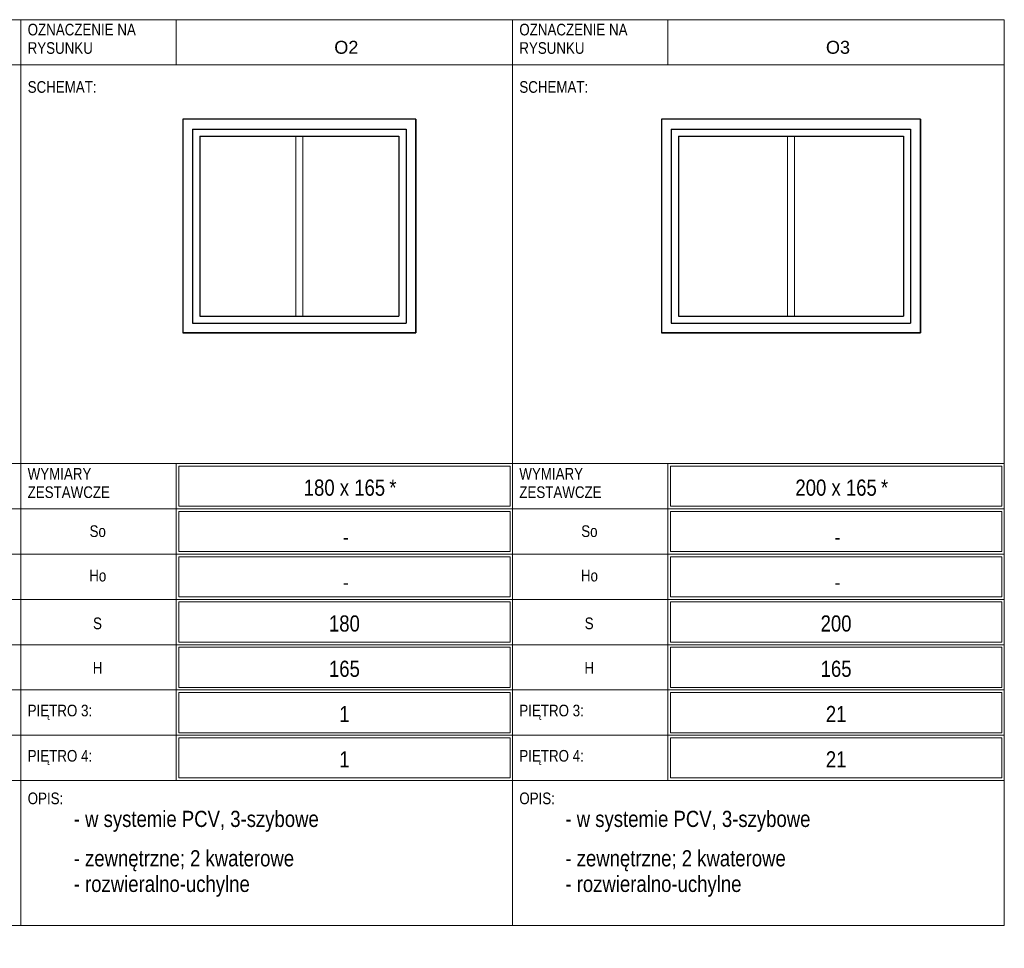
# Model space of a CAD drawing. Header units: centimetres. Extents: x 1381 to 4665, y -153 to 1401.
# Tile 4 of 4: x 3904 to 4665, y -115 to 602. Entities that reach past the tile are written whole.
import ezdxf

# ---------------------------------------------------------------- set-up
doc = ezdxf.new("R2010")
doc.units = ezdxf.units.CM
for name, color, linetype, lineweight in [('A-ANNO-NOTE', 131, 'Continuous', 13), ('A-DETL-THIN', 151, 'Continuous', 18), ('A-GLAZ', 151, 'Continuous', 25), ('G-ANNO-TEXT', 231, 'Continuous', 13)]:
    doc.layers.add(name, color=color, linetype=linetype, lineweight=lineweight)
doc.styles.add('Arial', font='arial.ttf', dxfattribs={"height": 10})
doc.styles.add('Arial Narrow_2', font='ARIALN.TTF', dxfattribs={"height": 12.5})
doc.styles.add('Arial Narrow_3', font='ARIALN.TTF', dxfattribs={"height": 9})

# ---------------------------------------------------------------- blocks, each defined once
blk = doc.blocks.new('Family - ___-2614531-Projekt 2 - Zestawienie stolarki okiennej')
at = {"layer": 'A-GLAZ'}
for p, q in [((902, 525.42), (902, 360.42)), ((902, 525.42), (902, 360.42)), ((1082, 525.42), (902, 525.42)), ((1082, 525.42), (902, 525.42)), ((1082, 525.42), (1082, 360.42)), ((1082, 360.42), (1082, 525.42)), ((909.5, 517.92), (1074.5, 517.92)), ((909.5, 517.92), (909.5, 367.92)), ((1074.5, 517.92), (1074.5, 367.92)), ((915, 512.42), (1069, 512.42)), ((915, 512.42), (915, 373.42)), ((1069, 512.42), (1069, 373.42)), ((915, 373.42), (1069, 373.42)), ((909.5, 367.92), (1074.5, 367.92)), ((902, 360.42), (1082, 360.42)), ((1082, 360.42), (902, 360.42))]:
    blk.add_line(p, q, dxfattribs=at)
blk = doc.blocks.new('Family - ___-2614862-Projekt 2 - Zestawienie stolarki okiennej')
at = {"layer": 'A-GLAZ'}
for p, q in [((1272, 525.42), (1272, 360.42)), ((1272, 525.42), (1272, 360.42)), ((1472, 525.42), (1272, 525.42)), ((1472, 525.42), (1272, 525.42)), ((1472, 525.42), (1472, 360.42)), ((1472, 360.42), (1472, 525.42)), ((1279.5, 517.92), (1464.5, 517.92)), ((1279.5, 517.92), (1279.5, 367.92)), ((1464.5, 517.92), (1464.5, 367.92)), ((1285, 512.42), (1459, 512.42)), ((1285, 512.42), (1285, 373.42)), ((1459, 512.42), (1459, 373.42)), ((1285, 373.42), (1459, 373.42)), ((1279.5, 367.92), (1464.5, 367.92)), ((1272, 360.42), (1472, 360.42)), ((1472, 360.42), (1272, 360.42))]:
    blk.add_line(p, q, dxfattribs=at)

msp = doc.modelspace()

# ---------------------------------------------------------------- linework, layer by layer
at = {"layer": 'A-DETL-THIN'}
for p, q in [((3644.77, 602.42), (3904.77, 602.42)), ((3904.77, 567.42), (3904.77, 602.42)), ((3904.77, 602.42), (4024.77, 602.42)), ((3904.77, 602.42), (3904.77, 7.42)), ((3904.77, 602.42), (3904.77, 7.42)), ((3904.77, 602.42), (3904.77, 229.42)), ((3904.77, 602.42), (3904.77, 567.42)), ((3904.77, 229.42), (3904.77, 602.42)), ((3904.77, 567.42), (3904.77, 602.42)), ((3904.77, 229.42), (3904.77, 602.42)), ((3904.77, 567.42), (3904.77, 602.42)), ((3904.77, 229.42), (3904.77, 602.42)), ((3904.77, 567.42), (3904.77, 602.42)), ((3904.77, 602.42), (3904.77, 7.42)), ((3904.77, 602.42), (3904.77, 7.42)), ((4024.77, 602.42), (4024.77, 567.42)), ((4024.77, 602.42), (4284.77, 602.42)), ((4284.77, 602.42), (4284.77, 229.42)), ((4284.77, 602.42), (4284.77, 567.42)), ((4284.77, 229.42), (4284.77, 602.42)), ((4284.77, 567.42), (4284.77, 602.42)), ((4284.77, 229.42), (4284.77, 602.42)), ((4284.77, 567.42), (4284.77, 602.42)), ((4284.77, 229.42), (4284.77, 602.42)), ((4284.77, 567.42), (4284.77, 602.42)), ((4284.77, 567.42), (4284.77, 602.42)), ((4284.77, 602.42), (4404.77, 602.42)), ((4284.77, 602.42), (4284.77, 7.42)), ((4284.77, 602.42), (4284.77, 7.42)), ((4404.77, 602.42), (4404.77, 567.42)), ((4404.77, 602.42), (4664.77, 602.42)), ((4664.77, 602.42), (4664.77, 229.42)), ((4664.77, 602.42), (4664.77, 567.42)), ((4664.77, 229.42), (4664.77, 602.42)), ((4664.77, 567.42), (4664.77, 602.42)), ((4664.77, 229.42), (4664.77, 602.42)), ((4664.77, 567.42), (4664.77, 602.42)), ((4664.77, 229.42), (4664.77, 602.42)), ((4664.77, 567.42), (4664.77, 602.42)), ((3524.77, 567.42), (3904.77, 567.42)), ((3904.77, 567.42), (4284.77, 567.42)), ((3904.77, 329.42), (3904.77, 567.42)), ((4284.77, 567.42), (4664.77, 567.42)), ((4284.77, 329.42), (4284.77, 567.42)), ((4042.89, 373.42), (4042.89, 512.42)), ((4042.89, 512.42), (4196.89, 512.42)), ((4117.14, 373.42), (4117.14, 512.42)), ((4122.64, 512.42), (4122.64, 373.42)), ((4196.89, 512.42), (4196.89, 373.42)), ((4412.89, 373.42), (4412.89, 512.42)), ((4412.89, 512.42), (4586.89, 512.42)), ((4497.14, 373.42), (4497.14, 512.42)), ((4502.64, 512.42), (4502.64, 373.42)), ((4586.89, 512.42), (4586.89, 373.42)), ((4196.89, 373.42), (4042.89, 373.42)), ((4586.89, 373.42), (4412.89, 373.42)), ((3904.77, 259.42), (3524.77, 259.42)), ((4284.77, 259.42), (3904.77, 259.42)), ((3904.77, 259.42), (3904.77, 224.42)), ((3904.77, 224.42), (3904.77, 259.42)), ((3904.77, 259.42), (3904.77, 224.42)), ((3904.77, 259.42), (3904.77, 224.42)), ((3904.77, 259.42), (3904.77, 224.42)), ((4024.77, 224.42), (4024.77, 259.42)), ((4284.77, 224.42), (4284.77, 259.42)), ((4284.77, 259.42), (4284.77, 224.42)), ((4284.77, 259.42), (4284.77, 224.42)), ((4284.77, 259.42), (4284.77, 224.42)), ((4664.77, 259.42), (4284.77, 259.42)), ((4284.77, 259.42), (4284.77, 224.42)), ((4404.77, 224.42), (4404.77, 259.42)), ((4664.77, 224.42), (4664.77, 259.42)), ((4664.77, 259.42), (4664.77, 224.42)), ((4664.77, 259.42), (4664.77, 224.42)), ((4664.77, 259.42), (4664.77, 224.42)), ((4026.77, 257.42), (4282.77, 257.42)), ((4026.77, 226.42), (4026.77, 257.42)), ((4282.77, 257.42), (4282.77, 226.42)), ((4406.77, 257.42), (4662.77, 257.42)), ((4406.77, 226.42), (4406.77, 257.42)), ((4662.77, 257.42), (4662.77, 226.42)), ((3644.77, 224.42), (3904.77, 224.42)), ((3904.77, 224.42), (4024.77, 224.42)), ((3904.77, 224.42), (3904.77, 189.42)), ((3904.77, 189.42), (3904.77, 224.42)), ((3904.77, 224.42), (3904.77, 189.42)), ((3904.77, 224.42), (3904.77, 189.42)), ((3904.77, 224.42), (3904.77, 189.42)), ((4024.77, 224.42), (4284.77, 224.42)), ((4024.77, 189.42), (4024.77, 224.42)), ((4282.77, 226.42), (4026.77, 226.42)), ((4026.77, 222.42), (4282.77, 222.42)), ((4026.77, 191.42), (4026.77, 222.42)), ((4282.77, 222.42), (4282.77, 191.42)), ((4284.77, 189.42), (4284.77, 224.42)), ((4284.77, 224.42), (4284.77, 189.42)), ((4284.77, 224.42), (4284.77, 189.42)), ((4284.77, 224.42), (4284.77, 189.42)), ((4284.77, 224.42), (4404.77, 224.42)), ((4284.77, 224.42), (4284.77, 189.42)), ((4404.77, 224.42), (4664.77, 224.42)), ((4404.77, 189.42), (4404.77, 224.42)), ((4662.77, 226.42), (4406.77, 226.42)), ((4406.77, 222.42), (4662.77, 222.42)), ((4406.77, 191.42), (4406.77, 222.42)), ((4662.77, 222.42), (4662.77, 191.42)), ((4664.77, 189.42), (4664.77, 224.42)), ((4664.77, 224.42), (4664.77, 189.42)), ((4664.77, 224.42), (4664.77, 189.42)), ((4664.77, 224.42), (4664.77, 189.42)), ((4282.77, 191.42), (4026.77, 191.42)), ((4662.77, 191.42), (4406.77, 191.42)), ((3644.77, 189.42), (3904.77, 189.42)), ((3904.77, 189.42), (4024.77, 189.42)), ((3904.77, 189.42), (3904.77, 154.42)), ((3904.77, 154.42), (3904.77, 189.42)), ((3904.77, 189.42), (3904.77, 154.42)), ((3904.77, 189.42), (3904.77, 154.42)), ((3904.77, 189.42), (3904.77, 154.42)), ((4024.77, 189.42), (4284.77, 189.42)), ((4024.77, 154.42), (4024.77, 189.42)), ((4026.77, 187.42), (4282.77, 187.42)), ((4026.77, 156.42), (4026.77, 187.42)), ((4282.77, 187.42), (4282.77, 156.42)), ((4284.77, 154.42), (4284.77, 189.42)), ((4284.77, 189.42), (4284.77, 154.42)), ((4284.77, 189.42), (4284.77, 154.42)), ((4284.77, 189.42), (4284.77, 154.42)), ((4284.77, 189.42), (4404.77, 189.42)), ((4284.77, 189.42), (4284.77, 154.42)), ((4404.77, 189.42), (4664.77, 189.42)), ((4404.77, 154.42), (4404.77, 189.42)), ((4406.77, 187.42), (4662.77, 187.42)), ((4406.77, 156.42), (4406.77, 187.42)), ((4662.77, 187.42), (4662.77, 156.42)), ((4664.77, 154.42), (4664.77, 189.42)), ((4664.77, 189.42), (4664.77, 154.42)), ((4664.77, 189.42), (4664.77, 154.42)), ((4664.77, 189.42), (4664.77, 154.42)), ((3644.77, 154.42), (3904.77, 154.42)), ((3904.77, 154.42), (4024.77, 154.42)), ((3904.77, 154.42), (3904.77, 119.42)), ((3904.77, 119.42), (3904.77, 154.42)), ((3904.77, 154.42), (3904.77, 119.42)), ((3904.77, 154.42), (3904.77, 119.42)), ((3904.77, 154.42), (3904.77, 119.42)), ((4024.77, 154.42), (4284.77, 154.42)), ((4024.77, 119.42), (4024.77, 154.42)), ((4282.77, 156.42), (4026.77, 156.42)), ((4026.77, 152.42), (4282.77, 152.42)), ((4026.77, 121.42), (4026.77, 152.42)), ((4282.77, 152.42), (4282.77, 121.42)), ((4284.77, 119.42), (4284.77, 154.42)), ((4284.77, 154.42), (4284.77, 119.42)), ((4284.77, 154.42), (4284.77, 119.42)), ((4284.77, 154.42), (4284.77, 119.42)), ((4284.77, 154.42), (4404.77, 154.42)), ((4284.77, 154.42), (4284.77, 119.42)), ((4404.77, 154.42), (4664.77, 154.42)), ((4404.77, 119.42), (4404.77, 154.42)), ((4662.77, 156.42), (4406.77, 156.42)), ((4406.77, 152.42), (4662.77, 152.42)), ((4406.77, 121.42), (4406.77, 152.42)), ((4662.77, 152.42), (4662.77, 121.42)), ((4664.77, 119.42), (4664.77, 154.42)), ((4664.77, 154.42), (4664.77, 119.42)), ((4664.77, 154.42), (4664.77, 119.42)), ((4664.77, 154.42), (4664.77, 119.42)), ((3644.77, 119.42), (3904.77, 119.42)), ((3904.77, 119.42), (4024.77, 119.42)), ((3904.77, 119.42), (3904.77, 84.42)), ((3904.77, 84.42), (3904.77, 119.42)), ((3904.77, 119.42), (3904.77, 84.42)), ((3904.77, 119.42), (3904.77, 84.42)), ((3904.77, 119.42), (3904.77, 84.42)), ((4024.77, 119.42), (4284.77, 119.42)), ((4024.77, 84.42), (4024.77, 119.42)), ((4282.77, 121.42), (4026.77, 121.42)), ((4026.77, 117.42), (4282.77, 117.42)), ((4026.77, 86.42), (4026.77, 117.42)), ((4282.77, 117.42), (4282.77, 86.42)), ((4284.77, 84.42), (4284.77, 119.42)), ((4284.77, 119.42), (4284.77, 84.42)), ((4284.77, 119.42), (4284.77, 84.42)), ((4284.77, 119.42), (4284.77, 84.42)), ((4284.77, 119.42), (4404.77, 119.42)), ((4284.77, 119.42), (4284.77, 84.42)), ((4404.77, 119.42), (4664.77, 119.42)), ((4404.77, 84.42), (4404.77, 119.42)), ((4662.77, 121.42), (4406.77, 121.42)), ((4406.77, 117.42), (4662.77, 117.42)), ((4406.77, 86.42), (4406.77, 117.42)), ((4662.77, 117.42), (4662.77, 86.42)), ((4664.77, 84.42), (4664.77, 119.42)), ((4664.77, 119.42), (4664.77, 84.42)), ((4664.77, 119.42), (4664.77, 84.42)), ((4664.77, 119.42), (4664.77, 84.42)), ((3644.77, 84.42), (3904.77, 84.42)), ((3904.77, 84.42), (4024.77, 84.42)), ((3904.77, 84.42), (3904.77, -97.58)), ((3904.77, 84.42), (3904.77, -97.58)), ((4024.77, 84.42), (4284.77, 84.42)), ((4024.77, 49.42), (4024.77, 84.42)), ((4282.77, 86.42), (4026.77, 86.42)), ((4284.77, 84.42), (4284.77, -97.58)), ((4284.77, 84.42), (4404.77, 84.42)), ((4284.77, 84.42), (4284.77, -97.58)), ((4404.77, 84.42), (4664.77, 84.42)), ((4404.77, 49.42), (4404.77, 84.42)), ((4662.77, 86.42), (4406.77, 86.42)), ((4664.77, 84.42), (4664.77, -97.58)), ((4026.77, 82.42), (4282.77, 82.42)), ((4026.77, 51.42), (4026.77, 82.42)), ((4282.77, 82.42), (4282.77, 51.42)), ((4406.77, 82.42), (4662.77, 82.42)), ((4406.77, 51.42), (4406.77, 82.42)), ((4662.77, 82.42), (4662.77, 51.42)), ((3644.77, 49.42), (3904.77, 49.42)), ((3904.77, 49.42), (4024.77, 49.42)), ((4024.77, 49.42), (4284.77, 49.42)), ((4024.77, 14.42), (4024.77, 49.42)), ((4282.77, 51.42), (4026.77, 51.42)), ((4026.77, 47.42), (4282.77, 47.42)), ((4026.77, 16.42), (4026.77, 47.42)), ((4282.77, 47.42), (4282.77, 16.42)), ((4284.77, 49.42), (4404.77, 49.42)), ((4404.77, 49.42), (4664.77, 49.42)), ((4404.77, 14.42), (4404.77, 49.42)), ((4662.77, 51.42), (4406.77, 51.42)), ((4406.77, 47.42), (4662.77, 47.42)), ((4406.77, 16.42), (4406.77, 47.42)), ((4662.77, 47.42), (4662.77, 16.42)), ((4282.77, 16.42), (4026.77, 16.42)), ((4662.77, 16.42), (4406.77, 16.42)), ((3644.77, 14.42), (3904.77, 14.42)), ((3904.77, 14.42), (4024.77, 14.42)), ((4024.77, 14.42), (4284.77, 14.42)), ((4284.77, 14.42), (4404.77, 14.42)), ((4404.77, 14.42), (4664.77, 14.42)), ((3524.77, -97.58), (3904.77, -97.58)), ((3904.77, -97.58), (4284.77, -97.58)), ((4284.77, -97.58), (4664.77, -97.58))]:
    msp.add_line(p, q, dxfattribs=at)

# ---------------------------------------------------------------- block references
at = {"lineweight": 25}
for name in ['Family - ___-2614531-Projekt 2 - Zestawienie stolarki okiennej', 'Family - ___-2614862-Projekt 2 - Zestawienie stolarki okiennej']:
    msp.add_blockref(name, (3127.88, 0), dxfattribs=at)

# ---------------------------------------------------------------- texts
at = {"layer": 'A-ANNO-NOTE', "char_height": 10, "width": 19.2, "attachment_point": 5, "line_spacing_factor": 0.936439, "style": 'Arial', "bg_fill": 3, "box_fill_scale": 1.25, "bg_fill_color": 256, "bg_fill_true_color": 13158600, "bg_fill_transparency": 0}
for s, insert in [('\\pxqc,t6.35,12.7,19.05,25.4,31.75,38.1,44.45,50.8,57.15,63.5,69.85,76.2,82.55,88.9,95.25,101.6,107.95,114.3,120.65,127,133.35,139.7,146.05,152.4,158.75,165.1,171.45,177.8,184.15,190.5,196.85,203.2;{O2}', (4156.22, 581.01)), ('\\pxqc,t6.35,12.7,19.05,25.4,31.75,38.1,44.45,50.8,57.15,63.5,69.85,76.2,82.55,88.9,95.25,101.6,107.95,114.3,120.65,127,133.35,139.7,146.05,152.4,158.75,165.1,171.45,177.8,184.15,190.5,196.85,203.2;{O3}', (4536.22, 581.01))]:
    msp.add_mtext(s, dxfattribs=dict(at, insert=insert))
at = {"layer": 'G-ANNO-TEXT', "color": 7, "line_spacing_factor": 0.949189}
for s, insert, char_height, width, attachment_point, style in [('\\pxt7.05556,14.11111,21.16667,28.22222,35.27778,42.33333,49.38889,56.44444,63.5,70.55556,77.61111,84.66667,91.72222,98.77778,105.83333,112.88889,119.94444,127,134.05556,141.11111,148.16667,155.22222,162.27778,169.33333,176.38889,183.44444,190.5,197.55556,204.61111,211.66667,218.72222,225.77778;{OZNACZENIE NA RYSUNKU}', (3909.93, 599.28), 9, 108.5, 1, 'Arial Narrow_3'), ('\\pxt7.05556,14.11111,21.16667,28.22222,35.27778,42.33333,49.38889,56.44444,63.5,70.55556,77.61111,84.66667,91.72222,98.77778,105.83333,112.88889,119.94444,127,134.05556,141.11111,148.16667,155.22222,162.27778,169.33333,176.38889,183.44444,190.5,197.55556,204.61111,211.66667,218.72222,225.77778;{OZNACZENIE NA RYSUNKU}', (4289.93, 599.28), 9, 108.5, 1, 'Arial Narrow_3'), ('\\pxt7.05556,14.11111,21.16667,28.22222,35.27778,42.33333,49.38889,56.44444,63.5,70.55556,77.61111,84.66667,91.72222,98.77778,105.83333,112.88889,119.94444,127,134.05556,141.11111,148.16667,155.22222,162.27778,169.33333,176.38889,183.44444,190.5,197.55556,204.61111,211.66667,218.72222,225.77778;{SCHEMAT:}', (3909.93, 554.93), 9, 52.4695, 1, 'Arial Narrow_3'), ('\\pxt7.05556,14.11111,21.16667,28.22222,35.27778,42.33333,49.38889,56.44444,63.5,70.55556,77.61111,84.66667,91.72222,98.77778,105.83333,112.88889,119.94444,127,134.05556,141.11111,148.16667,155.22222,162.27778,169.33333,176.38889,183.44444,190.5,197.55556,204.61111,211.66667,218.72222,225.77778;{SCHEMAT:}', (4289.93, 554.93), 9, 52.4695, 1, 'Arial Narrow_3'), ('\\pxt7.05556,14.11111,21.16667,28.22222,35.27778,42.33333,49.38889,56.44444,63.5,70.55556,77.61111,84.66667,91.72222,98.77778,105.83333,112.88889,119.94444,127,134.05556,141.11111,148.16667,155.22222,162.27778,169.33333,176.38889,183.44444,190.5,197.55556,204.61111,211.66667,218.72222,225.77778;{WYMIARY ZESTAWCZE}', (3909.93, 256.02), 9, 81.35, 1, 'Arial Narrow_3'), ('\\pxt7.05556,14.11111,21.16667,28.22222,35.27778,42.33333,49.38889,56.44444,63.5,70.55556,77.61111,84.66667,91.72222,98.77778,105.83333,112.88889,119.94444,127,134.05556,141.11111,148.16667,155.22222,162.27778,169.33333,176.38889,183.44444,190.5,197.55556,204.61111,211.66667,218.72222,225.77778;{WYMIARY ZESTAWCZE}', (4289.93, 256.02), 9, 81.35, 1, 'Arial Narrow_3'), ('\\pxqc,t5.08,10.16,15.24,20.32,25.4,30.48,35.56,40.64,45.72,50.8,55.88,60.96,66.04,71.12,76.2,81.28,86.36,91.44,96.52,101.6,106.68,111.76,116.84,121.92,127,132.08,137.16,142.24,147.32,152.4,157.48,162.56;{180 x 165}', (4154.75, 247.05), 12.5, 63.832, 2, 'Arial Narrow_2'), ('\\pxt5.08,10.16,15.24,20.32,25.4,30.48,35.56,40.64,45.72,50.8,55.88,60.96,66.04,71.12,76.2,81.28,86.36,91.44,96.52,101.6,106.68,111.76,116.84,121.92,127,132.08,137.16,142.24,147.32,152.4,157.48,162.56;{*}', (4189.43, 247.05), 12.5, 6.0095, 1, 'Arial Narrow_2'), ('\\pxqc,t5.08,10.16,15.24,20.32,25.4,30.48,35.56,40.64,45.72,50.8,55.88,60.96,66.04,71.12,76.2,81.28,86.36,91.44,96.52,101.6,106.68,111.76,116.84,121.92,127,132.08,137.16,142.24,147.32,152.4,157.48,162.56;{200 x 165}', (4534.75, 247.05), 12.5, 63.832, 2, 'Arial Narrow_2'), ('\\pxt5.08,10.16,15.24,20.32,25.4,30.48,35.56,40.64,45.72,50.8,55.88,60.96,66.04,71.12,76.2,81.28,86.36,91.44,96.52,101.6,106.68,111.76,116.84,121.92,127,132.08,137.16,142.24,147.32,152.4,157.48,162.56;{*}', (4569.43, 247.05), 12.5, 6.0095, 1, 'Arial Narrow_2'), ('\\pxqc,t7.05556,14.11111,21.16667,28.22222,35.27778,42.33333,49.38889,56.44444,63.5,70.55556,77.61111,84.66667,91.72222,98.77778,105.83333,112.88889,119.94444,127,134.05556,141.11111,148.16667,155.22222,162.27778,169.33333,176.38889,183.44444,190.5,197.55556,204.61111,211.66667,218.72222,225.77778;{So}', (3964.08, 211.66), 9, 78.4, 2, 'Arial Narrow_3'), ('\\pxqc,t7.05556,14.11111,21.16667,28.22222,35.27778,42.33333,49.38889,56.44444,63.5,70.55556,77.61111,84.66667,91.72222,98.77778,105.83333,112.88889,119.94444,127,134.05556,141.11111,148.16667,155.22222,162.27778,169.33333,176.38889,183.44444,190.5,197.55556,204.61111,211.66667,218.72222,225.77778;{So}', (4344.08, 211.66), 9, 78.4, 2, 'Arial Narrow_3'), ('\\pxqc,t7.05556,14.11111,21.16667,28.22222,35.27778,42.33333,49.38889,56.44444,63.5,70.55556,77.61111,84.66667,91.72222,98.77778,105.83333,112.88889,119.94444,127,134.05556,141.11111,148.16667,155.22222,162.27778,169.33333,176.38889,183.44444,190.5,197.55556,204.61111,211.66667,218.72222,225.77778;{Ho}', (3964.11, 177.28), 9, 46, 2, 'Arial Narrow_3'), ('\\pxqc,t7.05556,14.11111,21.16667,28.22222,35.27778,42.33333,49.38889,56.44444,63.5,70.55556,77.61111,84.66667,91.72222,98.77778,105.83333,112.88889,119.94444,127,134.05556,141.11111,148.16667,155.22222,162.27778,169.33333,176.38889,183.44444,190.5,197.55556,204.61111,211.66667,218.72222,225.77778;{Ho}', (4344.11, 177.28), 9, 46, 2, 'Arial Narrow_3'), ('\\pxqc,t7.05556,14.11111,21.16667,28.22222,35.27778,42.33333,49.38889,56.44444,63.5,70.55556,77.61111,84.66667,91.72222,98.77778,105.83333,112.88889,119.94444,127,134.05556,141.11111,148.16667,155.22222,162.27778,169.33333,176.38889,183.44444,190.5,197.55556,204.61111,211.66667,218.72222,225.77778;{S}', (3963.91, 140.41), 9, 46, 2, 'Arial Narrow_3'), ('\\pxqc,t5.08,10.16,15.24,20.32,25.4,30.48,35.56,40.64,45.72,50.8,55.88,60.96,66.04,71.12,76.2,81.28,86.36,91.44,96.52,101.6,106.68,111.76,116.84,121.92,127,132.08,137.16,142.24,147.32,152.4,157.48,162.56;{180}', (4154.75, 142.05), 12.5, 24.3915, 2, 'Arial Narrow_2'), ('\\pxqc,t7.05556,14.11111,21.16667,28.22222,35.27778,42.33333,49.38889,56.44444,63.5,70.55556,77.61111,84.66667,91.72222,98.77778,105.83333,112.88889,119.94444,127,134.05556,141.11111,148.16667,155.22222,162.27778,169.33333,176.38889,183.44444,190.5,197.55556,204.61111,211.66667,218.72222,225.77778;{S}', (4343.91, 140.41), 9, 46, 2, 'Arial Narrow_3'), ('\\pxqc,t5.08,10.16,15.24,20.32,25.4,30.48,35.56,40.64,45.72,50.8,55.88,60.96,66.04,71.12,76.2,81.28,86.36,91.44,96.52,101.6,106.68,111.76,116.84,121.92,127,132.08,137.16,142.24,147.32,152.4,157.48,162.56;{200}', (4534.75, 142.05), 12.5, 24.3915, 2, 'Arial Narrow_2'), ('\\pxqc,t5.08,10.16,15.24,20.32,25.4,30.48,35.56,40.64,45.72,50.8,55.88,60.96,66.04,71.12,76.2,81.28,86.36,91.44,96.52,101.6,106.68,111.76,116.84,121.92,127,132.08,137.16,142.24,147.32,152.4,157.48,162.56;{165}', (4154.75, 107.05), 12.5, 24.3915, 2, 'Arial Narrow_2'), ('\\pxqc,t5.08,10.16,15.24,20.32,25.4,30.48,35.56,40.64,45.72,50.8,55.88,60.96,66.04,71.12,76.2,81.28,86.36,91.44,96.52,101.6,106.68,111.76,116.84,121.92,127,132.08,137.16,142.24,147.32,152.4,157.48,162.56;{165}', (4534.75, 107.05), 12.5, 24.3915, 2, 'Arial Narrow_2'), ('\\pxqc,t7.05556,14.11111,21.16667,28.22222,35.27778,42.33333,49.38889,56.44444,63.5,70.55556,77.61111,84.66667,91.72222,98.77778,105.83333,112.88889,119.94444,127,134.05556,141.11111,148.16667,155.22222,162.27778,169.33333,176.38889,183.44444,190.5,197.55556,204.61111,211.66667,218.72222,225.77778;{H}', (3963.96, 106.04), 9, 46, 2, 'Arial Narrow_3'), ('\\pxqc,t7.05556,14.11111,21.16667,28.22222,35.27778,42.33333,49.38889,56.44444,63.5,70.55556,77.61111,84.66667,91.72222,98.77778,105.83333,112.88889,119.94444,127,134.05556,141.11111,148.16667,155.22222,162.27778,169.33333,176.38889,183.44444,190.5,197.55556,204.61111,211.66667,218.72222,225.77778;{H}', (4343.96, 106.04), 9, 46, 2, 'Arial Narrow_3'), ('\\pxt7.05556,14.11111,21.16667,28.22222,35.27778,42.33333,49.38889,56.44444,63.5,70.55556,77.61111,84.66667,91.72222,98.77778,105.83333,112.88889,119.94444,127,134.05556,141.11111,148.16667,155.22222,162.27778,169.33333,176.38889,183.44444,190.5,197.55556,204.61111,211.66667,218.72222,225.77778;{PIĘTRO 3:}', (3909.93, 73.05), 9, 68.45, 1, 'Arial Narrow_3'), ('\\pxqc,t5.08,10.16,15.24,20.32,25.4,30.48,35.56,40.64,45.72,50.8,55.88,60.96,66.04,71.12,76.2,81.28,86.36,91.44,96.52,101.6,106.68,111.76,116.84,121.92,127,132.08,137.16,142.24,147.32,152.4,157.48,162.56;{1}', (4154.77, 72.05), 12.5, 8.3325, 2, 'Arial Narrow_2'), ('\\pxt7.05556,14.11111,21.16667,28.22222,35.27778,42.33333,49.38889,56.44444,63.5,70.55556,77.61111,84.66667,91.72222,98.77778,105.83333,112.88889,119.94444,127,134.05556,141.11111,148.16667,155.22222,162.27778,169.33333,176.38889,183.44444,190.5,197.55556,204.61111,211.66667,218.72222,225.77778;{PIĘTRO 3:}', (4289.93, 73.05), 9, 68.45, 1, 'Arial Narrow_3'), ('\\pxqc,t5.08,10.16,15.24,20.32,25.4,30.48,35.56,40.64,45.72,50.8,55.88,60.96,66.04,71.12,76.2,81.28,86.36,91.44,96.52,101.6,106.68,111.76,116.84,121.92,127,132.08,137.16,142.24,147.32,152.4,157.48,162.56;{21}', (4534.77, 72.05), 12.5, 16.362, 2, 'Arial Narrow_2'), ('\\pxt7.05556,14.11111,21.16667,28.22222,35.27778,42.33333,49.38889,56.44444,63.5,70.55556,77.61111,84.66667,91.72222,98.77778,105.83333,112.88889,119.94444,127,134.05556,141.11111,148.16667,155.22222,162.27778,169.33333,176.38889,183.44444,190.5,197.55556,204.61111,211.66667,218.72222,225.77778;{PIĘTRO 4:}', (3909.93, 38.05), 9, 68.45, 1, 'Arial Narrow_3'), ('\\pxt7.05556,14.11111,21.16667,28.22222,35.27778,42.33333,49.38889,56.44444,63.5,70.55556,77.61111,84.66667,91.72222,98.77778,105.83333,112.88889,119.94444,127,134.05556,141.11111,148.16667,155.22222,162.27778,169.33333,176.38889,183.44444,190.5,197.55556,204.61111,211.66667,218.72222,225.77778;{PIĘTRO 4:}', (4289.93, 38.05), 9, 68.45, 1, 'Arial Narrow_3'), ('\\pxqc,t5.08,10.16,15.24,20.32,25.4,30.48,35.56,40.64,45.72,50.8,55.88,60.96,66.04,71.12,76.2,81.28,86.36,91.44,96.52,101.6,106.68,111.76,116.84,121.92,127,132.08,137.16,142.24,147.32,152.4,157.48,162.56;{1}', (4154.77, 37.05), 12.5, 8.3325, 2, 'Arial Narrow_2'), ('\\pxqc,t5.08,10.16,15.24,20.32,25.4,30.48,35.56,40.64,45.72,50.8,55.88,60.96,66.04,71.12,76.2,81.28,86.36,91.44,96.52,101.6,106.68,111.76,116.84,121.92,127,132.08,137.16,142.24,147.32,152.4,157.48,162.56;{21}', (4534.77, 37.05), 12.5, 16.362, 2, 'Arial Narrow_2'), ('\\pxt7.05556,14.11111,21.16667,28.22222,35.27778,42.33333,49.38889,56.44444,63.5,70.55556,77.61111,84.66667,91.72222,98.77778,105.83333,112.88889,119.94444,127,134.05556,141.11111,148.16667,155.22222,162.27778,169.33333,176.38889,183.44444,190.5,197.55556,204.61111,211.66667,218.72222,225.77778;{OPIS:}', (3909.93, 5.16), 9, 46, 1, 'Arial Narrow_3'), ('\\pxt7.05556,14.11111,21.16667,28.22222,35.27778,42.33333,49.38889,56.44444,63.5,70.55556,77.61111,84.66667,91.72222,98.77778,105.83333,112.88889,119.94444,127,134.05556,141.11111,148.16667,155.22222,162.27778,169.33333,176.38889,183.44444,190.5,197.55556,204.61111,211.66667,218.72222,225.77778;{OPIS:}', (4289.93, 5.16), 9, 46, 1, 'Arial Narrow_3'), ('\\pxt5.08,10.16,15.24,20.32,25.4,30.48,35.56,40.64,45.72,50.8,55.88,60.96,66.04,71.12,76.2,81.28,86.36,91.44,96.52,101.6,106.68,111.76,116.84,121.92,127,132.08,137.16,142.24,147.32,152.4,157.48,162.56;{- w systemie PCV, 3-szybowe}', (3945.55, -8.95), 12.5, 326.75, 1, 'Arial Narrow_2'), ('\\pxt5.08,10.16,15.24,20.32,25.4,30.48,35.56,40.64,45.72,50.8,55.88,60.96,66.04,71.12,76.2,81.28,86.36,91.44,96.52,101.6,106.68,111.76,116.84,121.92,127,132.08,137.16,142.24,147.32,152.4,157.48,162.56;{- w systemie PCV, 3-szybowe}', (4325.55, -8.95), 12.5, 326.75, 1, 'Arial Narrow_2'), ('\\pxt5.08,10.16,15.24,20.32,25.4,30.48,35.56,40.64,45.72,50.8,55.88,60.96,66.04,71.12,76.2,81.28,86.36,91.44,96.52,101.6,106.68,111.76,116.84,121.92,127,132.08,137.16,142.24,147.32,152.4,157.48,162.56;{- zewnętrzne; 2 kwaterowe\\P- rozwieralno-uchylne}', (3945.55, -39.39), 12.5, 171.7, 1, 'Arial Narrow_2'), ('\\pxt5.08,10.16,15.24,20.32,25.4,30.48,35.56,40.64,45.72,50.8,55.88,60.96,66.04,71.12,76.2,81.28,86.36,91.44,96.52,101.6,106.68,111.76,116.84,121.92,127,132.08,137.16,142.24,147.32,152.4,157.48,162.56;{- zewnętrzne; 2 kwaterowe\\P- rozwieralno-uchylne}', (4325.55, -39.39), 12.5, 171.7, 1, 'Arial Narrow_2')]:
    msp.add_mtext(s, dxfattribs=dict(at, insert=insert, char_height=char_height, width=width, attachment_point=attachment_point, style=style))

# ---------------------------------------------------------------- next in the draw order: texts
at = {"layer": 'A-ANNO-NOTE', "char_height": 10, "width": 4.95, "attachment_point": 5, "line_spacing_factor": 0.936439, "style": 'Arial', "bg_fill": 3, "box_fill_scale": 1.25, "bg_fill_color": 256, "bg_fill_true_color": 13158600, "bg_fill_transparency": 0}
for insert in [(4155.91, 202.4), (4535.91, 202.4), (4155.91, 167.4), (4535.91, 167.4)]:
    msp.add_mtext('\\pxqc,t6.35,12.7,19.05,25.4,31.75,38.1,44.45,50.8,57.15,63.5,69.85,76.2,82.55,88.9,95.25,101.6,107.95,114.3,120.65,127,133.35,139.7,146.05,152.4,158.75,165.1,171.45,177.8,184.15,190.5,196.85,203.2;{-}', dxfattribs=dict(at, insert=insert))

doc.saveas('drawing.dxf')
